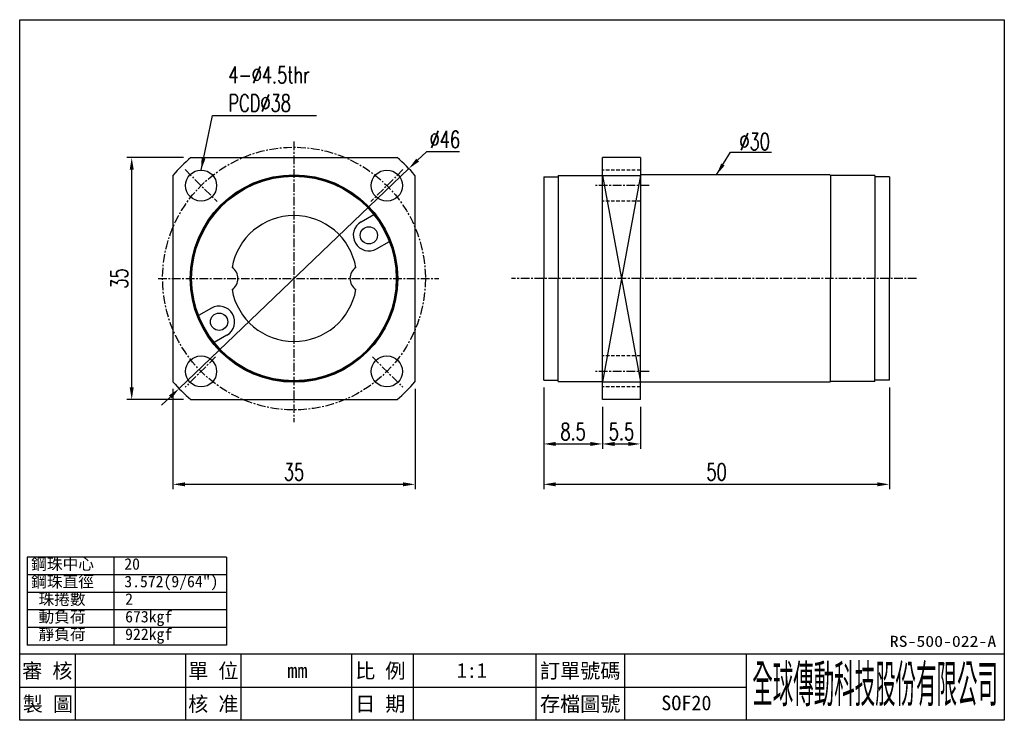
# Model space of a CAD drawing. Header units: millimetres. Extents: x 5 to 147, y 4 to 105.
import ezdxf
from ezdxf.enums import TextEntityAlignment as Align

# ---------------------------------------------------------------- set-up
doc = ezdxf.new("R2010")
doc.units = ezdxf.units.MM
doc.linetypes.add('CENTER', pattern=[2, 1.25, -0.25, 0.25, -0.25])
doc.linetypes.add('DASHED', pattern=[0.75, 0.5, -0.25])
for name, color, linetype in [('CHA', 2, 'Continuous'), ('CL', 1, 'CENTER'), ('DIM', 4, 'Continuous'), ('HID', 2, 'DASHED'), ('OUT', 3, 'Continuous')]:
    doc.layers.add(name, color=color, linetype=linetype)
doc.styles.add('DIM-7', font='SIMPLEX.shx', dxfattribs={"width": 0.7, "bigfont": 'chineset.shx'})
doc.styles.add('T', font='kaiu.ttf')
doc.dimstyles.new('CNS', dxfattribs={"dimscale": 0.4, "dimtxt": 3.5, "dimasz": 2.5, "dimexe": 1, "dimexo": 1.5, "dimgap": 0.09, "dimtad": 0, "dimtoh": 1, "dimdsep": 46, "dimtxsty": 'DIM-7', "dimcen": 0.09, "dimclrd": 256, "dimclre": 256, "dimclrt": 4, "dimadec": 0, "dimazin": 0, "dimtfac": 1, "dimtmove": 1, "dimatfit": 0, "dimfxl": 1, "dimtvp": 0.971429, "dimtolj": 1, "dimarcsym": 0})

# ---------------------------------------------------------------- blocks, each defined once
blk = doc.blocks.new('*D8')
at = {"layer": 'DEFPOINTS', "color": 0}
for p in [(27.2, 52.68), (62.2, 52.68), (62.2, 37.84)]:
    blk.add_point(p, dxfattribs=at)
at = {"layer": 'DIM', "color": 4, "lineweight": -2}
for p, q in [((27.2, 51.63), (27.2, 37.14)), ((62.2, 51.63), (62.2, 37.14)), ((28.95, 37.84), (60.45, 37.84))]:
    blk.add_line(p, q, dxfattribs=at)
at = {"layer": 'DIM', "color": 4}
for points in [[(28.95, 38.13), (28.95, 37.55), (27.2, 37.84)], [(60.45, 38.13), (60.45, 37.55), (62.2, 37.84)]]:
    blk.add_solid(points, dxfattribs=at)
at = {"layer": 'DIM', "color": 4, "insert": (44.7, 39.63), "char_height": 2.45, "attachment_point": 5, "style": 'DIM-7'}
blk.add_mtext('\\A1;35', dxfattribs=at)
blk = doc.blocks.new('*D9')
at = {"layer": 'DEFPOINTS', "color": 0}
for p in [(21.23, 85.1), (29.77, 85.1), (29.77, 50.1)]:
    blk.add_point(p, dxfattribs=at)
at = {"layer": 'DIM', "color": 4, "lineweight": -2}
for p, q in [((28.72, 85.1), (20.53, 85.1)), ((21.23, 51.85), (21.23, 83.35)), ((28.72, 50.1), (20.53, 50.1))]:
    blk.add_line(p, q, dxfattribs=at)
at = {"layer": 'DIM', "color": 4}
for points in [[(20.94, 83.35), (21.52, 83.35), (21.23, 85.1)], [(20.94, 51.85), (21.52, 51.85), (21.23, 50.1)]]:
    blk.add_solid(points, dxfattribs=at)
at = {"layer": 'DIM', "color": 4, "insert": (19.44, 67.6), "char_height": 2.45, "attachment_point": 5, "rotation": 90, "style": 'DIM-7'}
blk.add_mtext('\\A1;35', dxfattribs=at)
blk = doc.blocks.new('*D10')
at = {"layer": 'DEFPOINTS', "color": 0}
for p in [(61.31, 83.51), (28.09, 51.7)]:
    blk.add_point(p, dxfattribs=at)
at = {"layer": 'DIM', "color": 4, "lineweight": -2}
for p, q in [((63.84, 85.93), (62.57, 84.72)), ((68.64, 85.93), (63.84, 85.93)), ((28.09, 51.7), (61.31, 83.51)), ((26.82, 50.49), (25.56, 49.28))]:
    blk.add_line(p, q, dxfattribs=at)
at = {"layer": 'DIM', "color": 4}
for points in [[(62.37, 84.93), (62.78, 84.51), (61.31, 83.51)], [(26.62, 50.7), (27.02, 50.28), (28.09, 51.7)]]:
    blk.add_solid(points, dxfattribs=at)
at = {"layer": 'DIM', "color": 4, "insert": (66.52, 87.72), "char_height": 2.45, "attachment_point": 5, "style": 'DIM-7'}
blk.add_mtext('\\A1;∅46', dxfattribs=at)
blk = doc.blocks.new('*D11')
at = {"layer": 'DEFPOINTS', "color": 0}
for p in [(80.81, 52.9), (130.81, 52.9), (130.81, 37.84)]:
    blk.add_point(p, dxfattribs=at)
at = {"layer": 'DIM', "color": 4, "lineweight": -2}
for p, q in [((80.81, 51.85), (80.81, 37.14)), ((130.81, 51.85), (130.81, 37.14)), ((82.56, 37.84), (129.06, 37.84))]:
    blk.add_line(p, q, dxfattribs=at)
at = {"layer": 'DIM', "color": 4}
for points in [[(82.56, 38.13), (82.56, 37.55), (80.81, 37.84)], [(129.06, 38.13), (129.06, 37.55), (130.81, 37.84)]]:
    blk.add_solid(points, dxfattribs=at)
at = {"layer": 'DIM', "color": 4, "insert": (105.81, 39.63), "char_height": 2.45, "attachment_point": 5, "style": 'DIM-7'}
blk.add_mtext('\\A1;50', dxfattribs=at)
blk = doc.blocks.new('*D12')
at = {"layer": 'DEFPOINTS', "color": 0}
for p in [(80.81, 52.9), (89.31, 50.1), (89.31, 43.68)]:
    blk.add_point(p, dxfattribs=at)
at = {"layer": 'DIM', "color": 4, "lineweight": -2}
for p, q in [((80.81, 51.85), (80.81, 42.98)), ((89.31, 49.05), (89.31, 42.98)), ((82.56, 43.68), (87.56, 43.68))]:
    blk.add_line(p, q, dxfattribs=at)
at = {"layer": 'DIM', "color": 4}
for points in [[(82.56, 43.97), (82.56, 43.39), (80.81, 43.68)], [(87.56, 43.97), (87.56, 43.39), (89.31, 43.68)]]:
    blk.add_solid(points, dxfattribs=at)
at = {"layer": 'DIM', "color": 4, "insert": (85.06, 45.47), "char_height": 2.45, "attachment_point": 5, "style": 'DIM-7'}
blk.add_mtext('\\A1;8.5', dxfattribs=at)
blk = doc.blocks.new('*D13')
at = {"layer": 'DEFPOINTS', "color": 0}
for p in [(89.31, 50.1), (94.81, 50.1), (94.81, 43.68)]:
    blk.add_point(p, dxfattribs=at)
at = {"layer": 'DIM', "color": 4, "lineweight": -2}
for p, q in [((89.31, 49.05), (89.31, 42.98)), ((94.81, 49.05), (94.81, 42.98)), ((91.06, 43.68), (93.06, 43.68))]:
    blk.add_line(p, q, dxfattribs=at)
at = {"layer": 'DIM', "color": 4}
for points in [[(91.06, 43.97), (91.06, 43.39), (89.31, 43.68)], [(93.06, 43.97), (93.06, 43.39), (94.81, 43.68)]]:
    blk.add_solid(points, dxfattribs=at)
at = {"layer": 'DIM', "color": 4, "insert": (92.06, 45.47), "char_height": 2.45, "attachment_point": 5, "style": 'DIM-7'}
blk.add_mtext('\\A1;5.5', dxfattribs=at)

msp = doc.modelspace()

# ---------------------------------------------------------------- linework, layer by layer
at = {"layer": 'CHA', "color": 7}
for p, q in [((5.028, 3.709), (5.028, 105.042)), ((5.028, 105.042), (147.428, 105.042)), ((147.428, 105.042), (147.428, 3.709)), ((5.028, 13.309), (147.428, 13.309)), ((147.428, 3.709), (5.028, 3.709))]:
    msp.add_line(p, q, dxfattribs=at)
at = {"layer": 'CHA'}
for p, q in [((13.028, 13.309), (13.028, 3.709)), ((29.028, 13.309), (29.028, 3.709)), ((37.028, 13.309), (37.028, 3.709)), ((53.028, 13.309), (53.028, 3.709)), ((61.917, 13.309), (61.917, 3.709)), ((79.695, 13.309), (79.695, 3.709)), ((92.483, 13.309), (92.483, 3.709)), ((110.095, 13.309), (110.095, 3.709)), ((5.028, 8.509), (110.095, 8.509))]:
    msp.add_line(p, q, dxfattribs=at)
at = {"layer": 'CL'}
for p, q in [((44.698, 87.409), (44.698, 46.811)), ((28.941, 83.361), (33.575, 78.727)), ((60.454, 83.361), (55.82, 78.727)), ((96.054, 81.04), (88.266, 81.04)), ((25.038, 67.605), (65.636, 67.605)), ((33.349, 56.256), (28.973, 51.88)), ((56.046, 56.256), (60.422, 51.88)), ((96.054, 54.17), (88.266, 54.17))]:
    msp.add_line(p, q, dxfattribs=at)
at = {"layer": 'CL', "linetype": 'CENTER'}
msp.add_line((134.747, 67.605), (76.16, 67.605), dxfattribs=at)
at = {"layer": 'CL'}
msp.add_circle((44.698, 67.605), 19, dxfattribs=at)
at = {"layer": 'DIM'}
for p, q in [((6.098, 27.297), (6.098, 14.592)), ((34.935, 27.297), (6.098, 27.297)), ((18.635, 27.297), (18.635, 14.592)), ((34.935, 27.297), (34.935, 14.592)), ((34.935, 24.756), (6.098, 24.756)), ((34.935, 22.215), (6.098, 22.215)), ((34.935, 19.674), (6.098, 19.674)), ((34.935, 17.133), (6.098, 17.133)), ((34.935, 14.592), (6.098, 14.592))]:
    msp.add_line(p, q, dxfattribs=at)
at = {"layer": 'HID'}
for p, q in [((94.814, 83.29), (89.314, 83.29)), ((94.814, 78.79), (89.314, 78.79)), ((94.814, 56.42), (89.314, 56.42)), ((94.814, 51.92), (89.314, 51.92))]:
    msp.add_line(p, q, dxfattribs=at)
at = {"layer": 'OUT'}
for p, q in [((29.773, 85.105), (59.622, 85.105)), ((89.314, 67.605), (89.314, 85.105)), ((94.814, 85.105), (89.314, 85.105)), ((94.814, 85.105), (94.814, 67.605)), ((94.814, 82.605), (94.814, 82.605)), ((94.814, 82.605), (94.814, 67.605)), ((122.214, 82.605), (94.814, 82.605)), ((122.214, 82.605), (122.314, 82.505)), ((27.198, 82.529), (27.198, 52.68)), ((62.198, 82.529), (62.198, 52.68)), ((80.814, 82.305), (82.914, 82.305)), ((80.814, 82.305), (80.814, 67.605)), ((82.914, 82.505), (89.314, 82.505)), ((82.914, 82.505), (82.914, 67.605)), ((89.314, 82.529), (94.814, 52.68)), ((94.814, 82.529), (89.314, 52.68)), ((89.314, 82.529), (94.814, 82.529)), ((128.714, 82.505), (122.314, 82.505)), ((122.314, 82.505), (122.314, 67.605)), ((128.714, 82.505), (128.714, 67.605)), ((130.814, 82.305), (128.714, 82.305)), ((130.814, 82.305), (130.814, 67.605)), ((54.398, 75.803), (56.241, 76.867)), ((56.648, 71.906), (58.491, 72.97)), ((80.814, 52.905), (80.814, 67.605)), ((82.914, 52.705), (82.914, 67.605)), ((89.314, 50.105), (89.314, 67.605)), ((94.814, 52.605), (94.814, 67.605)), ((94.814, 50.105), (94.814, 67.605)), ((122.314, 52.705), (122.314, 67.605)), ((128.714, 52.705), (128.714, 67.605)), ((130.814, 52.905), (130.814, 67.605)), ((32.747, 63.303), (30.904, 62.239)), ((34.997, 59.406), (33.154, 58.342)), ((80.814, 52.905), (82.914, 52.905)), ((82.914, 52.705), (89.314, 52.705)), ((122.214, 52.605), (122.314, 52.705)), ((128.714, 52.705), (122.314, 52.705)), ((130.814, 52.905), (128.714, 52.905)), ((89.314, 52.68), (94.814, 52.68)), ((94.814, 52.605), (94.814, 52.605)), ((122.214, 52.605), (94.814, 52.605)), ((29.773, 50.105), (59.622, 50.105)), ((94.814, 50.105), (89.314, 50.105))]:
    msp.add_line(p, q, dxfattribs=at)
for centre, radius in [((31.263, 81.04), 2.25), ((44.698, 67.605), 15), ((58.133, 81.04), 2.25), ((44.698, 67.605), 14.9), ((44.698, 67.605), 14.8), ((55.523, 73.855), 1.25), ((33.872, 61.355), 1.25), ((31.263, 54.17), 2.25), ((58.133, 54.17), 2.25)]:
    msp.add_circle(centre, radius, dxfattribs=at)
for centre, radius, start, end in [((44.698, 67.605), 23, 130.45908, 139.54092), ((44.698, 67.605), 23, 40.45908, 49.54092), ((44.698, 67.605), 9.1, 10.06327, 169.93673), ((55.523, 73.855), 2.25, 120.00001, 299.99999), ((34.698, 67.605), 1.9, 303.18666, 56.81334), ((54.698, 67.605), 1.9, 123.18666, 236.81334), ((44.698, 67.605), 9.1, 190.06327, 349.93673), ((33.872, 61.355), 2.25, 300.00001, 119.99999), ((44.698, 67.605), 23, 220.45908, 229.54092), ((44.698, 67.605), 23, 310.45908, 319.54092)]:
    msp.add_arc(centre, radius, start, end, dxfattribs=at)

# ---------------------------------------------------------------- texts
at = {"layer": 'CHA', "style": 'T'}
for s, height, width, p, p2 in [('RS-500-022-A', 1.6, 1.133825, (130.868, 14.332), (146.263, 14.332)), ('全球傳動科技股份有限公司', 5.33333, 0.392505, (110.982, 6.331), (146.512, 6.331))]:
    msp.add_text(s, height=height, dxfattribs=dict(at, width=width)).set_placement(p, p2, align=Align.FIT)
for s, p in [('審 核', (9.028, 10.909)), ('單 位', (33.028, 10.909)), ('mm', (45.19, 10.909)), ('比 例', (57.178, 10.909)), ('1:1', (70.419, 10.909)), ('訂單號碼', (86.089, 10.909)), ('製 圖', (9.109, 6.109)), ('核 准', (33.028, 6.109)), ('日 期', (57.178, 6.109)), ('存檔圖號', (86.089, 6.109)), ('SOF20', (101.447, 6.227))]:
    msp.add_text(s, height=2.1333, dxfattribs=at).set_placement(p, align=Align.MIDDLE)
at = {"layer": 'DIM', "style": 'T'}
for s, height, p in [('鋼珠中心', 1.6663, (6.686, 25.493)), ('20', 1.6663, (20.158, 25.493)), ('鋼珠直徑', 1.6663, (6.686, 22.952)), ('3.572(9/64")', 1.66625, (20.158, 22.952)), ('珠捲數', 1.6663, (7.744, 20.411)), ('2', 1.666, (20.282, 20.411)), ('動負荷', 1.6663, (7.744, 17.87)), ('673kgf', 1.6663, (20.282, 17.87)), ('靜負荷', 1.6663, (7.744, 15.329)), ('922kgf', 1.6663, (20.282, 15.329))]:
    msp.add_text(s, height=height, dxfattribs=at).set_placement(p)
at = {"layer": 'DIM', "color": 4, "char_height": 2.45, "attachment_point": 7, "style": 'DIM-7'}
for s, insert in [('4-%%C4.5thr\\PPCD%%C38', (35.214, 91.759)), ('%%C30', (109.112, 86.181))]:
    msp.add_mtext(s, dxfattribs=dict(at, insert=insert))

# ---------------------------------------------------------------- dimensions: what is measured, and where the dimension line sits
at = {"layer": 'DIM'}
dim = msp.add_diameter_dim_2p(p1=(28.085, 51.698), p2=(61.31, 83.512), dimstyle='CNS', override={"dimscale": 0.7, "dimgap": 0.8, "dimtad": 1, "dimclrd": 4, "dimclre": 4, "dimadec": 2, "dimazin": 2, "dimtm": 1e-09, "dimtfac": 0.6}, dxfattribs=at)
dim.commit()
dim.dimension.update_dxf_attribs({"geometry": '*D10', "text_midpoint": (66.521, 87.717)})
dim = msp.add_linear_dim(base=(21.229, 85.105), p1=(29.773, 50.105), p2=(29.773, 85.105), angle=90, dimstyle='CNS', override={"dimscale": 0.7, "dimgap": 0.8, "dimtad": 1, "dimclrd": 4, "dimclre": 4, "dimadec": 2, "dimazin": 2, "dimtm": 1e-09, "dimtfac": 0.6}, dxfattribs=at)
dim.commit()
dim.dimension.update_dxf_attribs({"geometry": '*D9', "text_midpoint": (19.444, 67.605)})
for base, p1, p2, picture, middle in [((130.814, 37.842), (80.814, 52.905), (130.814, 52.905), '*D11', (105.814, 39.627)), ((89.314, 43.683), (80.814, 52.905), (89.314, 50.105), '*D12', (85.064, 45.468)), ((62.198, 37.842), (27.198, 52.68), (62.198, 52.68), '*D8', (44.698, 39.627)), ((94.814, 43.683), (89.314, 50.105), (94.814, 50.105), '*D13', (92.064, 45.468))]:
    dim = msp.add_linear_dim(base=base, p1=p1, p2=p2, dimstyle='CNS', override={"dimscale": 0.7, "dimgap": 0.8, "dimtad": 1, "dimclrd": 4, "dimclre": 4, "dimadec": 2, "dimazin": 2, "dimtm": 1e-09, "dimtfac": 0.6}, dxfattribs=at)
    dim.commit()
    dim.dimension.update_dxf_attribs({"geometry": picture, "text_midpoint": middle})

# ---------------------------------------------------------------- leaders
at = {"layer": 'DIM', "annotation_type": 0, "has_hookline": 1, "hookline_direction": 0, "text_width": 12.74}
msp.add_leader([(31.263, 83.29), (32.904, 91.199), (34.654, 91.199)], dimstyle='CNS', override={"dimscale": 0.7, "dimgap": 0.8, "dimtad": 1, "dimclrd": 4, "dimclre": 4, "dimadec": 2, "dimazin": 2, "dimtm": 1e-09, "dimtfac": 0.6}, dxfattribs=at)
at = {"layer": 'DIM'}
msp.add_leader([(105.814, 82.605), (107.821, 85.866), (113.754, 85.866)], dimstyle='CNS', override={"dimscale": 0.7, "dimgap": 0.8, "dimtad": 1, "dimclrd": 4, "dimclre": 4, "dimadec": 2, "dimazin": 2, "dimtm": 1e-09, "dimtfac": 0.6}, dxfattribs=at)

doc.saveas('drawing.dxf')
